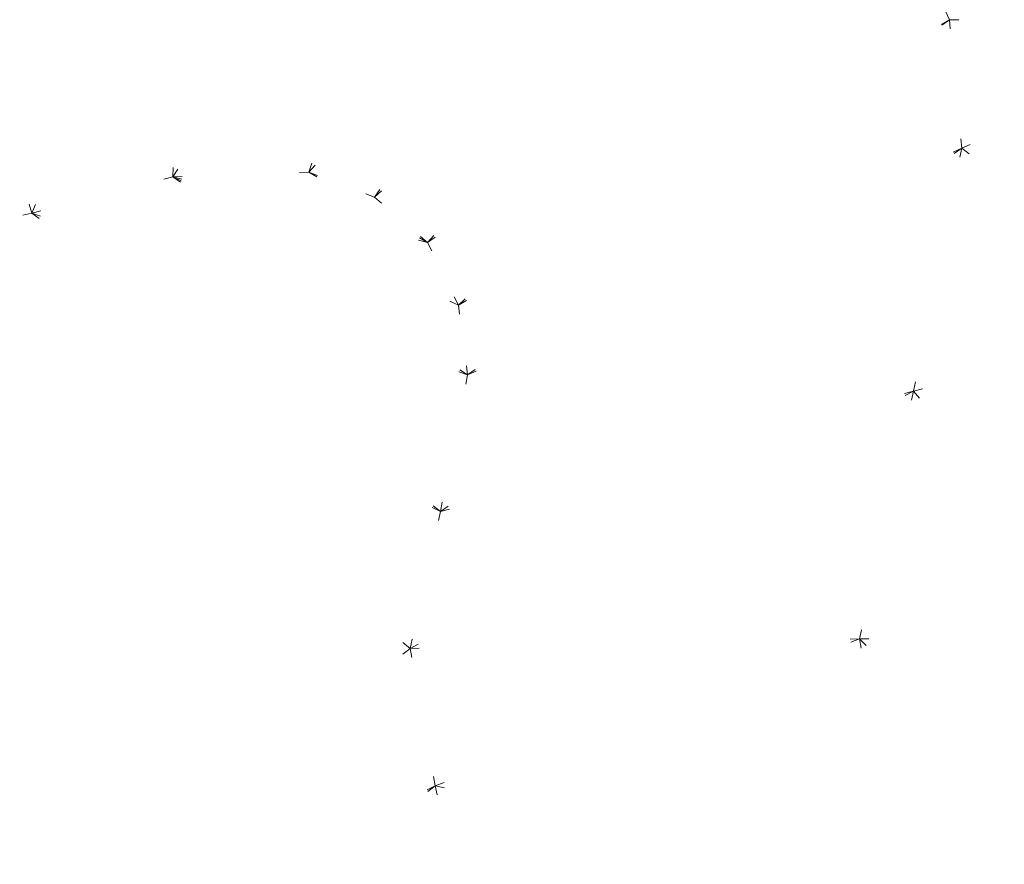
# Model space of a CAD drawing. Header units: millimetres. Extents: x 1700 to 4670, y 990 to 3874.
# Tile 39 of 110: x 3155 to 3166, y 1833 to 1842. Entities that reach past the tile are written whole.
import ezdxf

# ---------------------------------------------------------------- set-up
doc = ezdxf.new("R2010")
doc.units = ezdxf.units.MM
doc.linetypes.add('Wipeout_Contour', pattern=[1000, 0, -1000])
doc.layers.add('Nowe_320-W Umeblowanie', color=252, linetype='Continuous')

msp = doc.modelspace()

# ---------------------------------------------------------------- linework, layer by layer
at = {"layer": 'Nowe_320-W Umeblowanie', "color": 252, "linetype": 'Wipeout_Contour', "lineweight": 0, "ltscale": 44842.52404}
for p, q in [((3162.124, 1845.052), (3158.128, 1840.655)), ((3158.833, 1840.385), (3162.124, 1845.052)), ((3158.128, 1840.655), (3158.833, 1840.385))]:
    msp.add_line(p, q, dxfattribs=at)
at = {"layer": 'Nowe_320-W Umeblowanie', "color": 252, "linetype": 'Wipeout_Contour', "lineweight": 0, "ltscale": 44817.432834}
for p, q in [((3158.128, 1840.655), (3162.124, 1845.052)), ((3159.573, 1844.966), (3158.128, 1840.655))]:
    msp.add_line(p, q, dxfattribs=at)
at = {"layer": 'Nowe_320-W Umeblowanie', "color": 252, "linetype": 'Wipeout_Contour', "lineweight": 0, "ltscale": 44856.351355}
for p, q in [((3162.124, 1845.052), (3158.833, 1840.385)), ((3158.833, 1840.385), (3163.407, 1844.511))]:
    msp.add_line(p, q, dxfattribs=at)
at = {"layer": 'Nowe_320-W Umeblowanie', "color": 252, "linetype": 'Wipeout_Contour', "lineweight": 0, "ltscale": 44772.337724}
for p, q in [((3156.664, 1840.603), (3159.573, 1844.966)), ((3156.84, 1844.237), (3156.664, 1840.603))]:
    msp.add_line(p, q, dxfattribs=at)
at = {"layer": 'Nowe_320-W Umeblowanie', "color": 252, "linetype": 'Wipeout_Contour', "lineweight": 0, "ltscale": 44805.724729}
for p, q in [((3159.573, 1844.966), (3156.664, 1840.603)), ((3158.128, 1840.655), (3159.573, 1844.966)), ((3156.664, 1840.603), (3158.128, 1840.655))]:
    msp.add_line(p, q, dxfattribs=at)
at = {"layer": 'Nowe_320-W Umeblowanie', "color": 252, "linetype": 'Wipeout_Contour', "lineweight": 0, "ltscale": 44870.418435}
for p, q in [((3163.407, 1844.511), (3158.833, 1840.385)), ((3159.405, 1839.896), (3163.407, 1844.511)), ((3158.833, 1840.385), (3159.405, 1839.896))]:
    msp.add_line(p, q, dxfattribs=at)
at = {"layer": 'Nowe_320-W Umeblowanie', "color": 252, "linetype": 'Wipeout_Contour', "lineweight": 0, "ltscale": 44891.2808}
for p, q in [((3163.407, 1844.511), (3159.405, 1839.896)), ((3159.405, 1839.896), (3164.454, 1843.56))]:
    msp.add_line(p, q, dxfattribs=at)
at = {"layer": 'Nowe_320-W Umeblowanie', "color": 252, "linetype": 'Wipeout_Contour', "lineweight": 0, "ltscale": 44731.850127}
for p, q in [((3155.146, 1840.214), (3156.84, 1844.237)), ((3154.201, 1843.544), (3155.146, 1840.214))]:
    msp.add_line(p, q, dxfattribs=at)
at = {"layer": 'Nowe_320-W Umeblowanie', "color": 252, "linetype": 'Wipeout_Contour', "lineweight": 0, "ltscale": 44769.806613}
for p, q in [((3156.84, 1844.237), (3155.146, 1840.214)), ((3156.664, 1840.603), (3156.84, 1844.237)), ((3155.146, 1840.214), (3156.664, 1840.603))]:
    msp.add_line(p, q, dxfattribs=at)
at = {"layer": 'Nowe_320-W Umeblowanie', "color": 252, "linetype": 'Wipeout_Contour', "lineweight": 0, "ltscale": 44737.260089}
for p, q in [((3155.146, 1840.214), (3154.201, 1843.544)), ((3153.682, 1839.846), (3155.146, 1840.214))]:
    msp.add_line(p, q, dxfattribs=at)
at = {"layer": 'Nowe_320-W Umeblowanie', "color": 252, "linetype": 'Wipeout_Contour', "lineweight": 0, "ltscale": 44898.992223}
for p, q in [((3164.454, 1843.56), (3159.405, 1839.896)), ((3159.737, 1839.225), (3164.454, 1843.56)), ((3159.405, 1839.896), (3159.737, 1839.225))]:
    msp.add_line(p, q, dxfattribs=at)
at = {"layer": 'Nowe_320-W Umeblowanie', "color": 252, "linetype": 'Wipeout_Contour', "lineweight": 0, "ltscale": 44924.831663}
for p, q in [((3164.454, 1843.56), (3159.737, 1839.225)), ((3165.019, 1842.294), (3164.454, 1843.56)), ((3159.737, 1839.225), (3165.019, 1842.294))]:
    msp.add_line(p, q, dxfattribs=at)
at = {"layer": 'Nowe_320-W Umeblowanie', "color": 252, "linetype": 'Wipeout_Contour', "lineweight": 0, "ltscale": 44924.099248}
for p, q in [((3165.019, 1842.294), (3159.737, 1839.225)), ((3159.835, 1838.473), (3165.019, 1842.294)), ((3159.737, 1839.225), (3159.835, 1838.473))]:
    msp.add_line(p, q, dxfattribs=at)
at = {"layer": 'Nowe_320-W Umeblowanie', "color": 252, "linetype": 'Wipeout_Contour', "lineweight": 0, "ltscale": 44953.040635}
for p, q in [((3165.019, 1842.294), (3159.835, 1838.473)), ((3165.152, 1840.912), (3165.019, 1842.294)), ((3159.835, 1838.473), (3165.152, 1840.912))]:
    msp.add_line(p, q, dxfattribs=at)
at = {"layer": 'Nowe_320-W Umeblowanie', "color": 252, "linetype": 'Wipeout_Contour', "lineweight": 0, "ltscale": 44993.577523}
msp.add_line((3165.019, 1842.294), (3168.201, 1842.286), dxfattribs=at)
at = {"layer": 'Nowe_320-W Umeblowanie', "color": 252, "linetype": 'Wipeout_Contour', "lineweight": 0, "ltscale": 44991.970295}
for p, q in [((3168.201, 1842.286), (3165.019, 1842.294)), ((3165.019, 1842.294), (3165.152, 1840.912)), ((3165.152, 1840.912), (3168.201, 1842.286))]:
    msp.add_line(p, q, dxfattribs=at)
at = {"layer": 'Nowe_320-W Umeblowanie', "color": 252, "linetype": 'Wipeout_Contour', "lineweight": 0, "ltscale": 45032.571106}
for p, q in [((3168.201, 1842.286), (3165.152, 1840.912)), ((3165.152, 1840.912), (3167.57, 1838.987))]:
    msp.add_line(p, q, dxfattribs=at)
at = {"layer": 'Nowe_320-W Umeblowanie', "color": 252, "linetype": 'Wipeout_Contour', "lineweight": 0, "ltscale": 44983.88994}
for p, q in [((3165.152, 1840.912), (3159.544, 1837.005)), ((3164.634, 1838.299), (3165.152, 1840.912)), ((3159.544, 1837.005), (3164.634, 1838.299))]:
    msp.add_line(p, q, dxfattribs=at)
at = {"layer": 'Nowe_320-W Umeblowanie', "color": 252, "linetype": 'Wipeout_Contour', "lineweight": 0, "ltscale": 44947.075697}
for p, q in [((3159.544, 1837.005), (3165.152, 1840.912)), ((3165.152, 1840.912), (3159.835, 1838.473)), ((3159.835, 1838.473), (3159.544, 1837.005))]:
    msp.add_line(p, q, dxfattribs=at)
at = {"layer": 'Nowe_320-W Umeblowanie', "color": 252, "linetype": 'Wipeout_Contour', "lineweight": 0, "ltscale": 45032.224746}
for p, q in [((3165.152, 1840.912), (3164.634, 1838.299)), ((3167.57, 1838.987), (3165.152, 1840.912)), ((3164.634, 1838.299), (3167.57, 1838.987))]:
    msp.add_line(p, q, dxfattribs=at)
at = {"layer": 'Nowe_320-W Umeblowanie', "color": 252, "linetype": 'Wipeout_Contour', "lineweight": 0, "ltscale": 44836.974798}
for p, q in [((3158.128, 1840.655), (3156.664, 1840.603)), ((3159.405, 1839.896), (3158.128, 1840.655)), ((3156.664, 1840.603), (3159.405, 1839.896))]:
    msp.add_line(p, q, dxfattribs=at)
at = {"layer": 'Nowe_320-W Umeblowanie', "color": 252, "linetype": 'Wipeout_Contour', "lineweight": 0, "ltscale": 44854.965871}
for p, q in [((3158.833, 1840.385), (3158.128, 1840.655)), ((3158.128, 1840.655), (3159.405, 1839.896)), ((3159.405, 1839.896), (3158.833, 1840.385))]:
    msp.add_line(p, q, dxfattribs=at)
at = {"layer": 'Nowe_320-W Umeblowanie', "color": 252, "linetype": 'Wipeout_Contour', "lineweight": 0, "ltscale": 44830.139576}
for p, q in [((3156.664, 1840.603), (3155.146, 1840.214)), ((3159.835, 1838.473), (3156.664, 1840.603)), ((3155.146, 1840.214), (3159.835, 1838.473))]:
    msp.add_line(p, q, dxfattribs=at)
at = {"layer": 'Nowe_320-W Umeblowanie', "color": 252, "linetype": 'Wipeout_Contour', "lineweight": 0, "ltscale": 44858.516702}
for p, q in [((3159.405, 1839.896), (3156.664, 1840.603)), ((3156.664, 1840.603), (3159.737, 1839.225)), ((3159.737, 1839.225), (3159.405, 1839.896))]:
    msp.add_line(p, q, dxfattribs=at)
at = {"layer": 'Nowe_320-W Umeblowanie', "color": 252, "linetype": 'Wipeout_Contour', "lineweight": 0, "ltscale": 44871.10889}
for p, q in [((3159.737, 1839.225), (3156.664, 1840.603)), ((3156.664, 1840.603), (3159.835, 1838.473)), ((3159.835, 1838.473), (3159.737, 1839.225))]:
    msp.add_line(p, q, dxfattribs=at)
at = {"layer": 'Nowe_320-W Umeblowanie', "color": 252, "linetype": 'Wipeout_Contour', "lineweight": 0, "ltscale": 44820.04309}
for p, q in [((3155.146, 1840.214), (3153.682, 1839.846)), ((3159.544, 1837.005), (3155.146, 1840.214)), ((3153.682, 1839.846), (3159.544, 1837.005))]:
    msp.add_line(p, q, dxfattribs=at)
at = {"layer": 'Nowe_320-W Umeblowanie', "color": 252, "linetype": 'Wipeout_Contour', "lineweight": 0, "ltscale": 44875.247043}
for p, q in [((3159.835, 1838.473), (3155.146, 1840.214)), ((3155.146, 1840.214), (3159.544, 1837.005)), ((3159.544, 1837.005), (3159.835, 1838.473))]:
    msp.add_line(p, q, dxfattribs=at)
at = {"layer": 'Nowe_320-W Umeblowanie', "color": 252, "linetype": 'Wipeout_Contour', "lineweight": 0, "ltscale": 44881.310782}
for p, q in [((3159.544, 1837.005), (3153.682, 1839.846)), ((3153.682, 1839.846), (3159.216, 1835.532)), ((3159.216, 1835.532), (3159.544, 1837.005))]:
    msp.add_line(p, q, dxfattribs=at)
at = {"layer": 'Nowe_320-W Umeblowanie', "color": 252, "linetype": 'Wipeout_Contour', "lineweight": 0, "ltscale": 269128.605946}
for p, q in [((3159.216, 1835.532), (3153.682, 1839.846)), ((3153.697, 1831.133), (3159.216, 1835.532))]:
    msp.add_line(p, q, dxfattribs=at)
at = {"layer": 'Nowe_320-W Umeblowanie', "color": 252, "linetype": 'Wipeout_Contour', "lineweight": 0, "ltscale": 45078.344683}
for p, q in [((3167.57, 1838.987), (3164.634, 1838.299)), ((3164.634, 1838.299), (3166.831, 1835.678))]:
    msp.add_line(p, q, dxfattribs=at)
at = {"layer": 'Nowe_320-W Umeblowanie', "color": 252, "linetype": 'Wipeout_Contour', "lineweight": 0, "ltscale": 44974.726983}
for p, q in [((3159.216, 1835.532), (3164.634, 1838.299)), ((3164.634, 1838.299), (3159.544, 1837.005)), ((3159.544, 1837.005), (3159.216, 1835.532))]:
    msp.add_line(p, q, dxfattribs=at)
at = {"layer": 'Nowe_320-W Umeblowanie', "color": 252, "linetype": 'Wipeout_Contour', "lineweight": 0, "ltscale": 45017.477855}
for p, q in [((3164.634, 1838.299), (3159.216, 1835.532)), ((3164.053, 1835.633), (3164.634, 1838.299)), ((3159.216, 1835.532), (3164.053, 1835.633))]:
    msp.add_line(p, q, dxfattribs=at)
at = {"layer": 'Nowe_320-W Umeblowanie', "color": 252, "linetype": 'Wipeout_Contour', "lineweight": 0, "ltscale": 45074.576236}
for p, q in [((3164.634, 1838.299), (3164.053, 1835.633)), ((3166.831, 1835.678), (3164.634, 1838.299)), ((3164.053, 1835.633), (3166.831, 1835.678))]:
    msp.add_line(p, q, dxfattribs=at)
at = {"layer": 'Nowe_320-W Umeblowanie', "color": 252, "linetype": 'Wipeout_Contour', "lineweight": 0, "ltscale": 45133.185107}
for p, q in [((3166.831, 1835.678), (3164.053, 1835.633)), ((3164.053, 1835.633), (3167.394, 1832.362))]:
    msp.add_line(p, q, dxfattribs=at)
at = {"layer": 'Nowe_320-W Umeblowanie', "color": 252, "linetype": 'Wipeout_Contour', "lineweight": 0, "ltscale": 45006.459174}
for p, q in [((3164.053, 1835.633), (3159.216, 1835.532)), ((3159.488, 1834.055), (3164.053, 1835.633)), ((3159.216, 1835.532), (3159.488, 1834.055))]:
    msp.add_line(p, q, dxfattribs=at)
at = {"layer": 'Nowe_320-W Umeblowanie', "color": 252, "linetype": 'Wipeout_Contour', "lineweight": 0, "ltscale": 45062.917443}
for p, q in [((3164.053, 1835.633), (3159.488, 1834.055)), ((3164.501, 1832.961), (3164.053, 1835.633)), ((3159.488, 1834.055), (3164.501, 1832.961))]:
    msp.add_line(p, q, dxfattribs=at)
at = {"layer": 'Nowe_320-W Umeblowanie', "color": 252, "linetype": 'Wipeout_Contour', "lineweight": 0, "ltscale": 45134.425541}
for p, q in [((3164.053, 1835.633), (3164.501, 1832.961)), ((3167.394, 1832.362), (3164.053, 1835.633))]:
    msp.add_line(p, q, dxfattribs=at)
at = {"layer": 'Nowe_320-W Umeblowanie', "color": 252, "linetype": 'Wipeout_Contour', "lineweight": 0, "ltscale": 44957.503808}
for p, q in [((3159.216, 1835.532), (3153.697, 1831.133)), ((3159.488, 1834.055), (3159.216, 1835.532)), ((3153.697, 1831.133), (3159.488, 1834.055))]:
    msp.add_line(p, q, dxfattribs=at)
at = {"layer": 'Nowe_320-W Umeblowanie', "color": 252, "linetype": 'Wipeout_Contour', "lineweight": 0, "ltscale": 44959.674154}
for p, q in [((3159.488, 1834.055), (3153.697, 1831.133)), ((3155.186, 1830.726), (3159.488, 1834.055))]:
    msp.add_line(p, q, dxfattribs=at)
at = {"layer": 'Nowe_320-W Umeblowanie', "color": 252, "linetype": 'Wipeout_Contour', "lineweight": 0, "ltscale": 44995.615731}
for p, q in [((3159.488, 1834.055), (3155.186, 1830.726)), ((3159.821, 1832.553), (3159.488, 1834.055))]:
    msp.add_line(p, q, dxfattribs=at)
at = {"layer": 'Nowe_320-W Umeblowanie', "color": 252, "linetype": 'Wipeout_Contour', "lineweight": 0, "ltscale": 45051.915328}
for p, q in [((3159.488, 1834.055), (3159.821, 1832.553)), ((3164.501, 1832.961), (3159.488, 1834.055))]:
    msp.add_line(p, q, dxfattribs=at)

doc.saveas('drawing.dxf')
